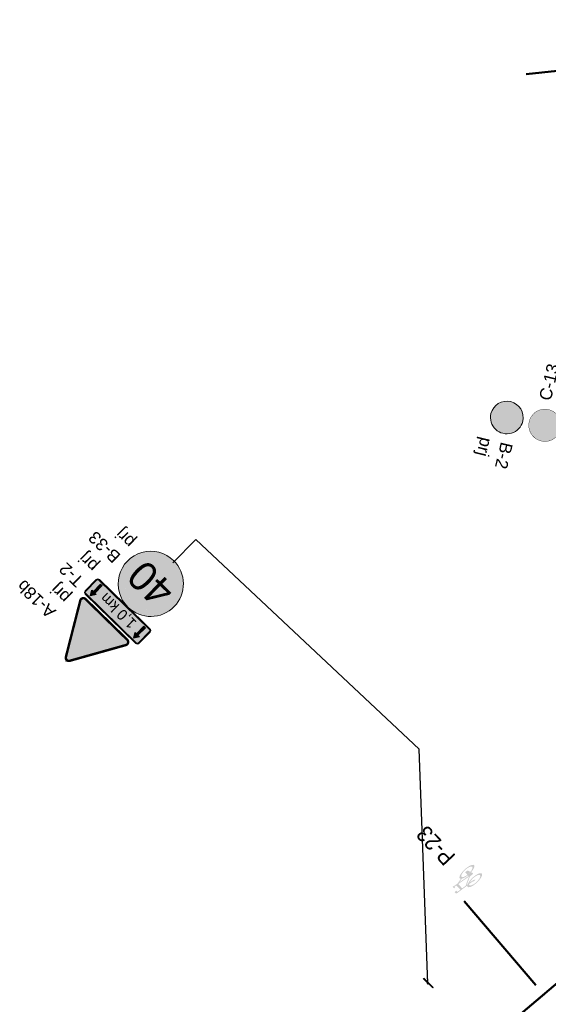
# Model space of a CAD drawing. Header units: metres. Extents: x 7429190 to 7432183, y 5709621 to 5711878.
# Tile 15 of 21: x 7429796 to 7429829, y 5710132 to 5710192. Entities that reach past the tile are written whole.
import ezdxf
from ezdxf.enums import TextEntityAlignment as Align

# ---------------------------------------------------------------- set-up
doc = ezdxf.new("R2010")
doc.units = ezdxf.units.M
doc.layers.add('_Brudnopis', color=22, linetype='Continuous', lineweight=50, plot=False)
for name, color, linetype in [('gaPionowe', 7, 'Continuous'), ('zzz.gaHSDodTekst', 7, 'Continuous'), ('zzz.gaHSDomyslna', 7, 'Continuous'), ('zzz.gaHSKilometraz', 7, 'Continuous'), ('zzz.gaHSNazwa', 7, 'Continuous'), ('zzz.gaHSOpis', 7, 'Continuous'), ('zzz.gaHSStan', 7, 'Continuous'), ('zzz.gaHSTrasa', 7, 'Continuous'), ('zzz.gaVSDodTekst', 7, 'Continuous'), ('zzz.gaVSDomyslna', 7, 'Continuous'), ('zzz.gaVSNazwa', 7, 'Continuous'), ('zzz.gaVSStan', 7, 'Continuous'), ('zzz.gaVSWielkość', 7, 'Continuous')]:
    doc.layers.add(name, color=color, linetype=linetype)
doc.layers.add('gaPoziome', color=7, linetype='Continuous', lineweight=30)
doc.styles.add('GA-ATR-TEXT', font='arial.ttf', dxfattribs={"width": 0.9})
doc.styles.add('GA-SIGN-TEXT', font='txt')
doc.styles.add('GA4-HS-TEXT', font='arial.ttf', dxfattribs={"width": 0.9})
doc.styles.get("Standard").update_dxf_attribs({"font": 'simplex.shx'})
doc.dimstyles.new('GA-LEADER', dxfattribs={"dimtxt": 1, "dimasz": 1, "dimexe": 1, "dimexo": 1, "dimgap": 1, "dimtad": 1, "dimtxsty": 'Standard', "dimcen": 1, "dimadec": 0, "dimazin": 0, "dimtfac": 1, "dimtmove": 0, "dimatfit": 3, "dimfxl": 1, "dimarcsym": 0})

# ---------------------------------------------------------------- blocks, each defined once
blk = doc.blocks.new('gaHSPos')
at = {"color": 0, "linetype": 'Continuous', "lineweight": 0}
blk.add_point((0, 0), dxfattribs=at)
blk = doc.blocks.new('*U63')
at = {"layer": 'zzz.gaHSDomyslna', "color": 140}
for points in [[(32.065, 27.127, 0.12, 0.12, 0), (35.118, 29.71, 0.12, 0.12, 0)], [(27.484, 23.252, 0.12, 0.12, 0), (30.538, 25.835, 0.12, 0.12, 0)], [(22.903, 19.376, 0.12, 0.12, 0), (25.957, 21.96, 0.12, 0.12, 0)], [(18.323, 15.501, 0.12, 0.12, 0), (21.376, 18.085, 0.12, 0.12, 0)], [(13.742, 11.626, 0.12, 0.12, 0), (16.796, 14.209, 0.12, 0.12, 0)], [(9.161, 7.751, 0.12, 0.12, 0), (12.215, 10.334, 0.12, 0.12, 0)], [(4.581, 3.875, 0.12, 0.12, 0), (7.634, 6.459, 0.12, 0.12, 0)], [(0, 0, 0.12, 0.12, 0), (3.054, 2.584, 0.12, 0.12, 0)]]:
    blk.add_lwpolyline(points, format="xyseb", dxfattribs=at)
at = {"color": 140}
for p in [(38.173, 32.295), (0, 0)]:
    blk.add_blockref('gaHSPos', p, dxfattribs=at)
blk = doc.blocks.new('*U343')
at = {"linetype": 'Continuous', "lineweight": 0}
h = blk.add_hatch(color=0, dxfattribs=at)
edge = h.paths.add_edge_path()
edge.add_ellipse((-0.35, 0.6), major_axis=(0, 0.6), ratio=0.333333, start_angle=339.17908, end_angle=685.93518)
edge.add_line((-0.238, 1.097), (-0.232, 1.157))
edge.add_line((-0.232, 1.157), (0.005, 0.684))
edge.add_arc((-0.017, 0.673), 0.0247, 0, 26.56505, ccw=False)
edge.add_line((0.008, 0.673), (0.008, 0.425))
edge.add_arc((0.032, 0.425), 0.0247, 180, 270)
edge.add_line((0.032, 0.4), (0.076, 0.4))
edge.add_arc((0.076, 0.425), 0.0247, 270, 290.3551)
edge.add_line((0.085, 0.402), (0.158, 0.429))
edge.add_ellipse((0.35, 0.6), major_axis=(0, 0.6), ratio=0.333333, start_angle=106.57073, end_angle=378.31437)
edge.add_line((0.287, 1.17), (0.215, 1.519))
edge.add_line((0.215, 1.519), (0.251, 1.765))
edge.add_line((0.251, 1.765), (0.256, 1.765))
edge.add_line((0.256, 1.765), (0.271, 1.808))
edge.add_line((0.271, 1.808), (0.271, 1.863))
edge.add_line((0.271, 1.863), (0.143, 1.863))
edge.add_line((0.143, 1.863), (0.137, 1.808))
edge.add_line((0.137, 1.808), (0.203, 1.765))
edge.add_line((0.203, 1.765), (0.185, 1.641))
edge.add_line((0.185, 1.641), (-0.18, 1.641))
edge.add_line((-0.18, 1.641), (-0.159, 1.833))
edge.add_spline(control_points=[(-0.159, 1.833), (-0.157, 1.839), (-0.147, 1.859), (-0.12, 1.861), (-0.1, 1.863)], knot_values=[0, 0, 0, 0, 0.02025, 0.071822, 0.071822, 0.071822, 0.071822], degree=3, periodic=0)
edge.add_line((-0.1, 1.863), (-0.05, 1.863))
edge.add_line((-0.05, 1.863), (-0.05, 2))
edge.add_line((-0.05, 2), (-0.131, 2))
edge.add_spline(control_points=[(-0.131, 2), (-0.139, 1.999), (-0.149, 1.994), (-0.157, 1.989)], knot_values=[0.067484, 0.067484, 0.067484, 0.067484, 0.093736, 0.093736, 0.093736, 0.093736], degree=3, periodic=0)
edge.add_arc((-0.116, 1.918), 0.0817, 120.13788, 168.8933)
edge.add_line((-0.196, 1.934), (-0.279, 1.161))
h.paths.add_polyline_path([(-0.195, 1.5), (0.165, 1.5), (0.05, 0.7), (-0.222, 1.244)], flags=16)
edge = h.paths.add_edge_path(flags=16)
edge.add_ellipse((-0.35, 0.6), major_axis=(0, -0.45), ratio=0.350072, start_angle=159.15261, end_angle=502.08153, ccw=False)
edge.add_line((-0.294, 1.021), (-0.325, 0.734))
edge.add_arc((-0.337, 0.736), 0.0128, 322.79703, 353.88564, ccw=False)
edge.add_line((-0.327, 0.728), (-0.359, 0.686))
edge.add_arc((-0.33, 0.663), 0.0365, 142.79703, 180)
edge.add_line((-0.367, 0.663), (-0.367, 0.571))
edge.add_arc((-0.354, 0.571), 0.0128, 180, 270)
edge.add_line((-0.354, 0.558), (-0.346, 0.558))
edge.add_arc((-0.346, 0.571), 0.0128, 270, 333.01946)
edge.add_spline(control_points=[(-0.335, 0.565), (-0.322, 0.589), (-0.301, 0.632), (-0.283, 0.681), (-0.28, 0.703), (-0.28, 0.705)], knot_values=[0.007888, 0.007888, 0.007888, 0.007888, 0.089431, 0.152858, 0.158023, 0.158023, 0.158023, 0.158023], degree=3, periodic=0)
edge.add_line((-0.28, 0.705), (-0.253, 0.955))
edge = h.paths.add_edge_path(flags=16)
edge.add_line((0.195, 1.379), (0.249, 1.118))
edge.add_ellipse((0.35, 0.6), major_axis=(0, 0.6), ratio=0.333333, start_angle=390.34436, end_angle=440.40593)
edge.add_line((0.153, 0.7), (0.098, 0.7))
edge.add_line((0.098, 0.7), (0.195, 1.379))
edge = h.paths.add_edge_path(flags=16)
edge.add_ellipse((0.35, 0.6), major_axis=(0, -0.45), ratio=0.350072, start_angle=290.13091, end_angle=617.16041, ccw=False)
edge.add_line((0.202, 0.445), (0.35, 0.5))
edge.add_arc((0.278, 0.595), 0.119, 307.13183, 362.43337)
edge.add_line((0.397, 0.6), (0.397, 0.675))
edge.add_arc((0.372, 0.675), 0.0247, 0, 90)
edge.add_line((0.372, 0.7), (0.196, 0.7))
blk = doc.blocks.new('z.ga4.HSS-desc')
at = {"layer": 'zzz.gaHSDodTekst', "style": 'GA4-HS-TEXT', "width": 0.9, "flags": 1}
blk.add_attdef('ADDTEXT', (0, -2.744), '', height=1, dxfattribs=at)
at = {"layer": 'zzz.gaHSKilometraz', "style": 'GA4-HS-TEXT', "width": 0.9, "flags": 1}
for tag, p in [('POSITION', (0, -5.695)), ('ID', (0, -7.125))]:
    blk.add_attdef(tag, p, '', height=1, dxfattribs=at)
at = {"layer": 'zzz.gaHSNazwa', "style": 'GA4-HS-TEXT', "width": 0.9}
blk.add_attdef('NAME', (0, 0.4), '', height=1, dxfattribs=at)
at = {"layer": 'zzz.gaHSStan', "style": 'GA4-HS-TEXT', "width": 0.9}
blk.add_attdef('STATE', (0, -1.356), '', height=1, dxfattribs=at)
at = {"layer": 'zzz.gaHSTrasa', "style": 'GA4-HS-TEXT', "width": 0.9, "flags": 1}
blk.add_attdef('ROUTE', (0, -4.27), '', height=1, dxfattribs=at)
blk = doc.blocks.new('gaVSPos')
blk.add_point((0, 0))
blk = doc.blocks.new('gaVSTVcolumn0')
at = {"color": 0, "linetype": 'ByBlock', "lineweight": -2}
for p, q in [((-400, -30), (400, -30)), ((-400, -60), (-400, -30)), ((400, -60), (-400, -60)), ((400, -30), (400, -60))]:
    blk.add_line(p, q, dxfattribs=at)
blk.add_circle((0, 0), 30, dxfattribs=at)
blk = doc.blocks.new('gaVScolumn0')
at = {"color": 0, "linetype": 'ByBlock', "lineweight": -2}
blk.add_line((0, 0), (0, 400), dxfattribs=at)
at = {"color": 7, "style": 'GA-ATR-TEXT', "width": 0.9}
blk.add_attdef('X2', text='', height=150, dxfattribs=at).set_placement((-50, 0), align=Align.BOTTOM_RIGHT)
blk = doc.blocks.new('*U345')
at = {"layer": 'zzz.gaVSDomyslna', "color": 10, "linetype": 'Continuous', "lineweight": 0, "const_width": 30}
blk.add_lwpolyline([(356.469, 15), (-356.469, 15, -0.563712), (-391.037, 72.1261), (-33.775, 690.923, -0.563661), (32.9409, 692.301), (390.215, 73.4834, -0.577186), (356.469, 15)], format="xyb", close=True, dxfattribs=at)
at = {"layer": 'zzz.gaVSDomyslna', "color": 10, "linetype": 'Continuous', "lineweight": 0}
blk.add_point((0, 725.423), dxfattribs=at)
blk = doc.blocks.new('*U346')
at = {"layer": 'zzz.gaVSDomyslna', "linetype": 'Continuous', "lineweight": 0}
h = blk.add_hatch(color=50, dxfattribs=at)
h.dxf.hatch_style = 1
h.paths.add_polyline_path([(20.2988, 684.198, 0.229204), (-0.646341, 695.436, 0.279187), (-19.9889, 684.801), (-377.874, 64.9257, 0.259425), (-377.021, 41.5855, 0.262443), (-356.469, 30), (0, 30), (356.126, 30, 0.237857), (377.352, 42.1075, 0.284586), (378.047, 64.6255)])
at = {"layer": 'zzz.gaVSDomyslna', "color": 50, "linetype": 'Continuous', "lineweight": 0}
blk.add_point((0, 725.423), dxfattribs=at)
blk = doc.blocks.new('*U347')
at = {"layer": 'zzz.gaVSDomyslna', "linetype": 'Continuous', "lineweight": 0, "true_color": 0x000000}
blk.add_hatch(color=18, dxfattribs=at).paths.add_polyline_path([(28.6364, 331.364), (6.42857, 353.571), (-31.3043, 435.326), (-6.92308, 429.231), (11.25, 450), (-38.0769, 450), (-14.7761, 505.075), (22.5, 517.5), (-9.51923, 517.5), (0, 540), (-27, 499.5), (-45, 517.5), (-36, 486), (-60, 450), (-112.5, 434.25), (-112.5, 425.893), (-63.1651, 415.321), (-47.8125, 292.5), (-27.766, 260.426), (-112.5, 287.386), (-112.5, 195), (-65.1316, 163.421), (-74.6053, 199.737), (-90, 210), (-90, 258.75), (-12.0484, 224.646), (0, 251.591), (129.808, 210.288), (157.5, 168.75), (219.194, 137.903), (247.5, 75), (280.588, 52.9412), (232.5, 162.857), (199.471, 181.731), (187.681, 207.931), (202.5, 261.818), (180.643, 277.714)])
blk = doc.blocks.new('*U349')
at = {"layer": 'zzz.gaVSDomyslna', "color": 10}
blk.add_blockref('*U345', (0, 0), dxfattribs=at)
at = {"layer": 'zzz.gaVSDomyslna', "color": 50}
blk.add_blockref('*U346', (0, 0), dxfattribs=at)
at = {"layer": 'zzz.gaVSDomyslna', "color": 18, "true_color": 0x000000}
blk.add_blockref('*U347', (0, 0), dxfattribs=at)
blk = doc.blocks.new('*U344')
at = {"layer": 'zzz.gaVSDomyslna'}
blk.add_blockref('*U349', (0, 0), dxfattribs=at)
at = {"layer": 'zzz.gaVSDodTekst', "flags": 1}
blk.add_attdef('Addtext', text='', height=1, dxfattribs=at).set_placement((0, 0), align=Align.MIDDLE_LEFT)
at = {"layer": 'zzz.gaVSDomyslna', "flags": 1}
for tag in ['Height', 'Width', 'Position', 'Route', 'ItemNo', 'ID']:
    blk.add_attdef(tag, text='', height=1, dxfattribs=at).set_placement((0, 0), align=Align.MIDDLE_LEFT)
at = {"layer": 'zzz.gaVSNazwa', "style": 'GA-ATR-TEXT'}
blk.add_attdef('Name', text='', height=150, dxfattribs=at).set_placement((510, 438), align=Align.MIDDLE_LEFT)
at = {"layer": 'zzz.gaVSStan', "style": 'GA-ATR-TEXT'}
blk.add_attdef('State', text='', height=150, dxfattribs=at).set_placement((510, 183), align=Align.MIDDLE_LEFT)
at = {"layer": 'zzz.gaVSWielkość', "flags": 1}
blk.add_attdef('Size', text='', height=1, dxfattribs=at).set_placement((0, 0), align=Align.MIDDLE_LEFT)
blk = doc.blocks.new('*U380')
at = {"layer": 'zzz.gaVSDomyslna'}
h = blk.add_hatch(color=50, dxfattribs=at)
edge = h.paths.add_edge_path()
edge.add_line((0, 0), (-431.97, 0))
edge.add_arc((-431.97, 30), 30, 179.999957, 270.000043, ccw=False)
edge.add_line((-461.97, 30), (-461.97, 220))
edge.add_arc((-431.97, 220), 30, 89.999957, 180.000043, ccw=False)
edge.add_line((-431.97, 250), (431.97, 250))
edge.add_arc((431.97, 220), 30, -0.000043, 90.000043, ccw=False)
edge.add_line((461.97, 220), (461.97, 30))
edge.add_arc((431.97, 30), 30, -90.000043, 0.000043, ccw=False)
edge.add_line((431.97, 0), (0, 0))
at = {"layer": 'zzz.gaVSDomyslna', "true_color": 0x000000}
h = blk.add_hatch(color=18, dxfattribs=at)
edge = h.paths.add_edge_path()
edge.add_line((0, 0), (0, 10))
edge.add_line((0, 10), (431.97, 10))
edge.add_arc((431.97, 30), 20, 269.999957, 360.000043)
edge.add_line((451.97, 30), (451.97, 220))
edge.add_arc((431.97, 220), 20, 359.999957, 450.000043)
edge.add_line((431.97, 240), (-431.97, 240))
edge.add_arc((-431.97, 220), 20, 89.999957, 180.000043)
edge.add_line((-451.97, 220), (-451.97, 30))
edge.add_arc((-431.97, 30), 20, 179.999957, 270.000043)
edge.add_line((-431.97, 10), (0, 10))
edge.add_line((0, 10), (0, 0))
edge.add_line((0, 0), (-431.97, 0))
edge.add_arc((-431.97, 30), 30, 179.999957, 270.000043, ccw=False)
edge.add_line((-461.97, 30), (-461.97, 220))
edge.add_arc((-431.97, 220), 30, 89.999957, 180.000043, ccw=False)
edge.add_line((-431.97, 250), (431.97, 250))
edge.add_arc((431.97, 220), 30, -0.000043, 90.000043, ccw=False)
edge.add_line((461.97, 220), (461.97, 30))
edge.add_arc((431.97, 30), 30, -90.000043, 0.000043, ccw=False)
edge.add_line((431.97, 0), (0, 0))
at = {"layer": 'zzz.gaVSDomyslna', "color": 50, "lineweight": 0}
blk.add_lwpolyline([(0, 0), (-431.97, 0, -0.414214), (-461.97, 30), (-461.97, 220, -0.414214), (-431.97, 250), (431.97, 250, -0.414214), (461.97, 220), (461.97, 30, -0.414214), (431.97, 0), (0, 0)], format="xyb", close=True, dxfattribs=at)
at = {"layer": 'zzz.gaVSDomyslna', "color": 18, "lineweight": 0, "true_color": 0x000000}
blk.add_lwpolyline([(0, 0), (0, 10), (431.97, 10, 0.414214), (451.97, 30), (451.97, 220, 0.414214), (431.97, 240), (-431.97, 240, 0.414214), (-451.97, 220), (-451.97, 30, 0.414214), (-431.97, 10), (0, 10), (0, 0), (-431.97, 0, -0.414214), (-461.97, 30), (-461.97, 220, -0.414214), (-431.97, 250), (431.97, 250, -0.414214), (461.97, 220), (461.97, 30, -0.414214), (431.97, 0), (0, 0)], format="xyb", close=True, dxfattribs=at)
blk = doc.blocks.new('*U377')
at = {"layer": 'zzz.gaVSDomyslna', "linetype": 'ByBlock', "lineweight": -2, "true_color": 0x000000}
blk.add_hatch(color=18, dxfattribs=at).paths.add_polyline_path([(0, 190), (-37.5, 130), (-12.5, 130), (-12.5, 0), (12.5, 0), (12.5, 130), (37.5, 130)])
at = {"layer": 'zzz.gaVSDomyslna', "color": 18, "linetype": 'ByBlock', "lineweight": -2, "true_color": 0x000000}
blk.add_lwpolyline([(-12.5, 130), (-37.5, 130), (0, 190), (37.5, 130), (12.5, 130), (12.5, 0), (-12.5, 0)], close=True, dxfattribs=at)
blk = doc.blocks.new('*U378')
at = {"layer": 'zzz.gaVSDomyslna', "linetype": 'ByBlock', "lineweight": -2, "true_color": 0x000000}
blk.add_hatch(color=18, dxfattribs=at).paths.add_polyline_path([(0, 190), (-37.5, 130), (-12.5, 130), (-12.5, 0), (12.5, 0), (12.5, 130), (37.5, 130)])
at = {"layer": 'zzz.gaVSDomyslna', "color": 18, "linetype": 'ByBlock', "lineweight": -2, "true_color": 0x000000}
blk.add_lwpolyline([(-12.5, 130), (-37.5, 130), (0, 190), (37.5, 130), (12.5, 130), (12.5, 0), (-12.5, 0)], close=True, dxfattribs=at)
blk = doc.blocks.new('*U379')
at = {"layer": 'zzz.gaVSDomyslna', "color": 18, "true_color": 0x000000}
for name, p in [('*U378', (-370.47, 30)), ('*U377', (370.47, 30))]:
    blk.add_blockref(name, p, dxfattribs=at)
at = {"layer": 'zzz.gaVSDomyslna', "color": 18, "true_color": 0x000000, "style": 'GA-SIGN-TEXT'}
blk.add_text('1,0 km', height=132, dxfattribs=at).set_placement((0, 49), align=Align.CENTER)
blk = doc.blocks.new('*U376')
at = {"layer": 'zzz.gaVSDomyslna'}
for name in ['*U380', '*U379']:
    blk.add_blockref(name, (0, 0), dxfattribs=at)
at = {"layer": 'zzz.gaVSDodTekst', "flags": 1}
blk.add_attdef('Addtext', text='', height=1, dxfattribs=at).set_placement((0, 0), align=Align.MIDDLE_LEFT)
at = {"layer": 'zzz.gaVSDomyslna', "flags": 1}
for tag in ['Width', 'Height', 'Position', 'Route', 'ItemNo', 'ID']:
    blk.add_attdef(tag, text='', height=1, dxfattribs=at).set_placement((0, 0), align=Align.MIDDLE_LEFT)
at = {"layer": 'zzz.gaVSNazwa', "style": 'GA-ATR-TEXT'}
blk.add_attdef('Name', text='', height=150, dxfattribs=at).set_placement((561.97, 200), align=Align.MIDDLE_LEFT)
at = {"layer": 'zzz.gaVSStan', "style": 'GA-ATR-TEXT'}
blk.add_attdef('State', text='', height=150, dxfattribs=at).set_placement((561.97, -55), align=Align.MIDDLE_LEFT)
at = {"layer": 'zzz.gaVSWielkość', "flags": 1}
blk.add_attdef('Size', text='', height=1, dxfattribs=at).set_placement((0, 0), align=Align.MIDDLE_LEFT)
blk = doc.blocks.new('*U393')
at = {"layer": 'zzz.gaVSDomyslna', "linetype": 'ByBlock', "lineweight": -2}
h = blk.add_hatch(color=10, dxfattribs=at)
h.paths.add_polyline_path([(-400, 400, 1), (400, 400, 1)])
h.paths.add_polyline_path([(320, 400, -1), (-320, 400, -1)], flags=16)
at = {"layer": 'zzz.gaVSDomyslna', "color": 10, "lineweight": 0}
blk.add_lwpolyline([(0, 800, -1), (0, 0, -1), (0, 800, -2.58748)], format="xyb", dxfattribs=at)
blk = doc.blocks.new('*U394')
at = {"layer": 'zzz.gaVSDomyslna', "lineweight": 0, "true_color": 0xffffff}
blk.add_hatch(color=7, dxfattribs=at).paths.add_polyline_path([(320, 400, 1), (-320, 400, 1)])
blk = doc.blocks.new('*U396')
at = {"layer": 'zzz.gaVSDomyslna', "color": 10}
blk.add_blockref('*U393', (0, 0), dxfattribs=at)
at = {"layer": 'zzz.gaVSDomyslna', "color": 7, "true_color": 0xffffff}
blk.add_blockref('*U394', (0, 0), dxfattribs=at)
at = {"layer": 'zzz.gaVSDomyslna', "color": 18, "true_color": 0x000000, "style": 'GA-SIGN-TEXT'}
blk.add_text('40', height=360, dxfattribs=at).set_placement((0, 220), align=Align.CENTER)
blk = doc.blocks.new('*U392')
at = {"layer": 'zzz.gaVSDomyslna'}
blk.add_blockref('*U396', (0, 0), dxfattribs=at)
at = {"layer": 'zzz.gaVSDodTekst', "flags": 1}
blk.add_attdef('Addtext', text='', height=1, dxfattribs=at).set_placement((0, 0), align=Align.MIDDLE_LEFT)
at = {"layer": 'zzz.gaVSDomyslna', "flags": 1}
for tag in ['Height', 'Width', 'Position', 'Route', 'ItemNo', 'ID']:
    blk.add_attdef(tag, text='', height=1, dxfattribs=at).set_placement((0, 0), align=Align.MIDDLE_LEFT)
at = {"layer": 'zzz.gaVSNazwa', "style": 'GA-ATR-TEXT'}
blk.add_attdef('Name', text='', height=150, dxfattribs=at).set_placement((500, 475), align=Align.MIDDLE_LEFT)
at = {"layer": 'zzz.gaVSStan', "style": 'GA-ATR-TEXT'}
blk.add_attdef('State', text='', height=150, dxfattribs=at).set_placement((500, 220), align=Align.MIDDLE_LEFT)
at = {"layer": 'zzz.gaVSWielkość', "flags": 1}
blk.add_attdef('Size', text='', height=1, dxfattribs=at).set_placement((0, 0), align=Align.MIDDLE_LEFT)
blk = doc.blocks.new('*U432')
at = {"layer": 'zzz.gaVSDomyslna', "lineweight": 0}
blk.add_hatch(color=180, dxfattribs=at).paths.add_polyline_path([(-400, 400, 1), (400, 400, 1)])
blk = doc.blocks.new('*U433')
at = {"layer": 'zzz.gaVSDomyslna', "color": 7, "lineweight": 0, "true_color": 0xffffff, "const_width": 8}
blk.add_lwpolyline([(0, 796, 1), (0, 4, 1), (0, 796, 1.17474)], format="xyb", dxfattribs=at)
blk = doc.blocks.new('*U434')
at = {"layer": 'zzz.gaVSDomyslna', "lineweight": 0, "true_color": 0xffffff}
h = blk.add_hatch(color=7, dxfattribs=at)
h.paths.add_polyline_path([(68.7298, 120), (80.3852, 120, 3.31928), (150.279, 245.471), (101.889, 323.64), (113.417, 360), (160, 360), (160, 400), (39.4574, 400, 0.843718), (36.4063, 381.198), (93.1592, 362.28), (86.0947, 340), (-138.924, 340), (-124.106, 391.293, -0.334944), (-112.567, 400), (-80, 400), (-80, 420), (-112.567, 420, 0.333495), (-143.292, 396.942), (-183.634, 257.298, 25.9615), (-164.42, 251.747), (-156.934, 277.658), (-5.88005, 147.681, 1.10824)])
h.paths.add_polyline_path([(68.7298, 140, 0.191903), (51.2382, 163.896), (93.9215, 298.513), (133.274, 234.943, 0.219028), (80.3852, 140)], flags=16)
h.paths.add_polyline_path([(32.1735, 169.941, 0.167013), (7.16478, 162.841), (-150.83, 298.79), (-144.702, 320), (79.7533, 320)], flags=16)
h.paths.add_polyline_path([(100.455, 120), (192.679, 120, 1.76317), (209.386, 149.991), (160.843, 228.405, -3.23686)], flags=16)
h.paths.add_polyline_path([(100.455, 140, -0.211684), (143.838, 217.878), (192.048, 140)], flags=16)
h.paths.add_polyline_path([(-189.204, 238.016), (-214.8, 149.415, 3.73205), (-195.586, 143.865), (-169.99, 232.466, -21.9545)], flags=16)
blk = doc.blocks.new('*U436')
at = {"layer": 'zzz.gaVSDomyslna', "color": 180, "xscale": 0.5, "yscale": 0.5}
blk.add_blockref('*U432', (0, 0), dxfattribs=at)
at = {"layer": 'zzz.gaVSDomyslna', "color": 7, "true_color": 0xffffff, "xscale": 0.5, "yscale": 0.5}
for name, p in [('*U433', (0, 0)), ('*U434', (0, 110))]:
    blk.add_blockref(name, p, dxfattribs=at)
blk = doc.blocks.new('*U431')
at = {"layer": 'zzz.gaVSDomyslna'}
blk.add_blockref('*U436', (0, 0), dxfattribs=at)
at = {"layer": 'zzz.gaVSDodTekst', "flags": 1}
blk.add_attdef('Addtext', text='', height=1, dxfattribs=at).set_placement((0, 0), align=Align.MIDDLE_LEFT)
at = {"layer": 'zzz.gaVSDomyslna', "flags": 1}
for tag in ['Height', 'Width', 'Position', 'Route', 'ItemNo', 'ID']:
    blk.add_attdef(tag, text='', height=1, dxfattribs=at).set_placement((0, 0), align=Align.MIDDLE_LEFT)
at = {"layer": 'zzz.gaVSNazwa', "style": 'GA-ATR-TEXT'}
blk.add_attdef('Name', text='', height=150, dxfattribs=at).set_placement((300, 275), align=Align.MIDDLE_LEFT)
at = {"layer": 'zzz.gaVSStan', "style": 'GA-ATR-TEXT'}
blk.add_attdef('State', text='', height=150, dxfattribs=at).set_placement((300, 20), align=Align.MIDDLE_LEFT)
at = {"layer": 'zzz.gaVSWielkość', "flags": 1}
blk.add_attdef('Size', text='', height=1, dxfattribs=at).set_placement((0, 0), align=Align.MIDDLE_LEFT)
blk = doc.blocks.new('*U438')
at = {"layer": 'zzz.gaVSDomyslna', "linetype": 'ByBlock', "lineweight": -2}
h = blk.add_hatch(color=10, dxfattribs=at)
h.paths.add_polyline_path([(-400, 400, 1), (400, 400, 1)])
h.paths.add_polyline_path([(320, 400, -1), (-320, 400, -1)], flags=16)
at = {"layer": 'zzz.gaVSDomyslna', "color": 10, "lineweight": 0}
blk.add_lwpolyline([(0, 800, -1), (0, 0, -1), (0, 800, -2.58748)], format="xyb", dxfattribs=at)
blk = doc.blocks.new('*U439')
at = {"layer": 'zzz.gaVSDomyslna', "lineweight": 0}
blk.add_hatch(color=10, dxfattribs=at).paths.add_polyline_path([(320, 400, 1), (-320, 400, 1)])
blk = doc.blocks.new('*U440')
at = {"layer": 'zzz.gaVSDomyslna', "lineweight": 0, "true_color": 0xffffff}
blk.add_hatch(color=7, dxfattribs=at).paths.add_polyline_path([(345.832, 500), (-345.832, 500, 0.141677), (-345.832, 300), (345.832, 300, 0.141677)])
blk = doc.blocks.new('*U442')
at = {"layer": 'zzz.gaVSDomyslna', "color": 10, "xscale": 0.5, "yscale": 0.5}
for name in ['*U438', '*U439']:
    blk.add_blockref(name, (0, 0), dxfattribs=at)
at = {"layer": 'zzz.gaVSDomyslna', "color": 7, "true_color": 0xffffff, "xscale": 0.5, "yscale": 0.5}
blk.add_blockref('*U440', (0, 0), dxfattribs=at)
blk = doc.blocks.new('*U437')
at = {"layer": 'zzz.gaVSDomyslna'}
blk.add_blockref('*U442', (0, 0), dxfattribs=at)
at = {"layer": 'zzz.gaVSDodTekst', "flags": 1}
blk.add_attdef('Addtext', text='', height=1, dxfattribs=at).set_placement((0, 0), align=Align.MIDDLE_LEFT)
at = {"layer": 'zzz.gaVSDomyslna', "flags": 1}
for tag in ['Height', 'Width', 'Position', 'Route', 'ItemNo', 'ID']:
    blk.add_attdef(tag, text='', height=1, dxfattribs=at).set_placement((0, 0), align=Align.MIDDLE_LEFT)
at = {"layer": 'zzz.gaVSNazwa', "style": 'GA-ATR-TEXT'}
blk.add_attdef('Name', text='', height=150, dxfattribs=at).set_placement((300, 275), align=Align.MIDDLE_LEFT)
at = {"layer": 'zzz.gaVSStan', "style": 'GA-ATR-TEXT'}
blk.add_attdef('State', text='', height=150, dxfattribs=at).set_placement((300, 20), align=Align.MIDDLE_LEFT)
at = {"layer": 'zzz.gaVSWielkość', "flags": 1}
blk.add_attdef('Size', text='', height=1, dxfattribs=at).set_placement((0, 0), align=Align.MIDDLE_LEFT)

msp = doc.modelspace()

# ---------------------------------------------------------------- linework, layer by layer
at = {"layer": '_Brudnopis', "flags": 128}
for points in [[(7429827.511, 5710188.942), (7429858.786, 5710192.291)], [(7429828.099, 5710133.1), (7429823.701, 5710138.24)]]:
    msp.add_lwpolyline(points, dxfattribs=at)
at = {"layer": '_Brudnopis'}
msp.add_lwpolyline([(7429798.14, 5710106.756), (7429836.313, 5710139.051)], dxfattribs=at)

# ---------------------------------------------------------------- block references
at = {"layer": 'gaPionowe', "xscale": 0.005, "yscale": 0.005}
for name, p, rotation, values in [('*U431', (7429829.629, 5710167.185), 76.39870447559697, {'Name': 'C-13', 'State': 'prj'}), ('*U437', (7429825.353, 5710168.135), 256.3989149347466, {'Name': 'B-2', 'State': 'prj'}), ('*U392', (7429805.91, 5710159.129), 135.6869872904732, {'Name': 'B-33', 'State': 'prj'}), ('*U376', (7429802.918, 5710156.453), 135.6869872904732, {'Name': 'T-2', 'State': 'prj'}), ('*U344', (7429801.847, 5710155.571), 135.6869872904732, {'Name': 'A-18b', 'State': 'prj'})]:
    msp.add_blockref(name, p, dxfattribs=dict(at, rotation=rotation)).add_auto_attribs(values)
at = {"layer": 'gaPionowe', "rotation": 135.6869872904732}
for name, p, xscale, yscale in [('gaVScolumn0', (7429807.264, 5710160.423), 0.005, 0.005), ('gaVSTVcolumn0', (7429821.482, 5710133.188), 0.001, 0.001)]:
    msp.add_blockref(name, p, dxfattribs=dict(at, xscale=xscale, yscale=yscale))
msp.add_blockref('gaVSPos', (7429821.482, 5710133.188), dxfattribs=at)
at = {"layer": 'gaPoziome', "color": 140, "rotation": 133.0520364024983}
msp.add_blockref('*U343', (7429824.556, 5710140.193), dxfattribs=at)
at = {"layer": 'gaPoziome'}
msp.add_blockref('*U63', (7429798.14, 5710106.756), dxfattribs=at)
at = {"layer": 'zzz.gaHSOpis', "rotation": 133.0520364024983}
msp.add_blockref('z.ga4.HSS-desc', (7429823.532, 5710141.289), dxfattribs=at).add_auto_attribs({'NAME': 'P-23'})

# ---------------------------------------------------------------- leaders
at = {"layer": 'gaPionowe'}
msp.add_leader([(7429821.482, 5710133.188), (7429820.949, 5710147.563), (7429807.264, 5710160.423)], dimstyle='GA-LEADER', override={"dimasz": 0.3}, dxfattribs=at)

doc.saveas('drawing.dxf')
